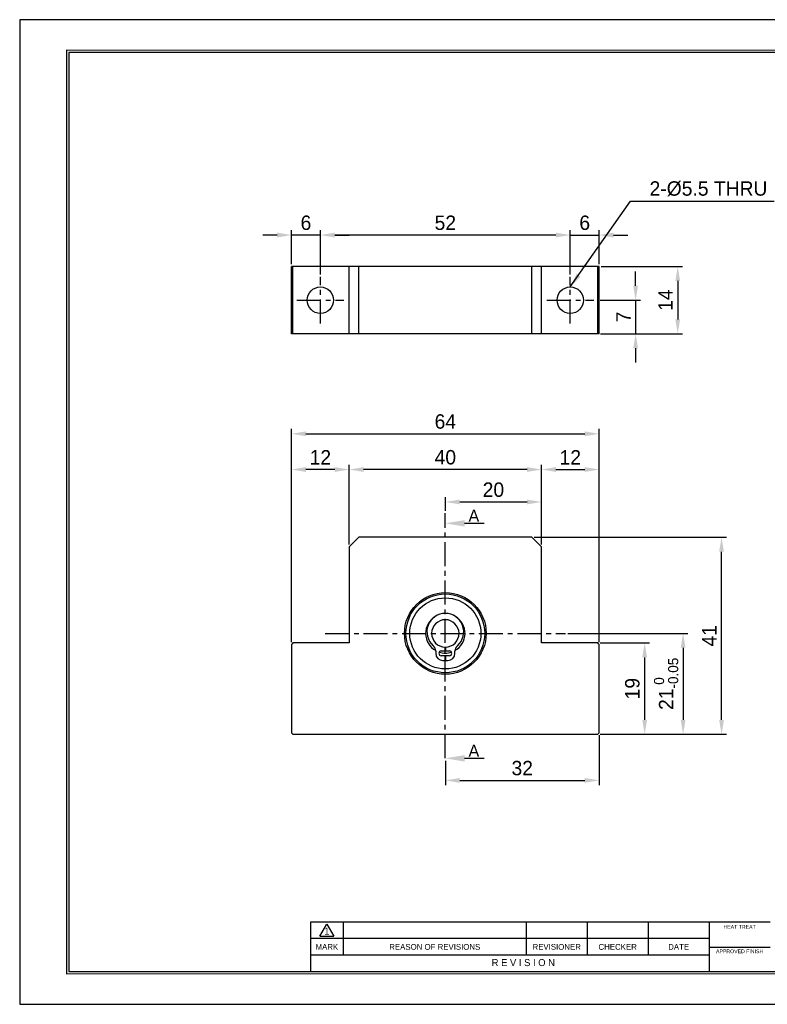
# Model space of a CAD drawing. Header units: millimetres. Extents: x 1186 to 1476, y 520 to 724.
# Tile 1 of 2: x 1186 to 1342, y 520 to 724. Entities that reach past the tile are written whole.
import ezdxf
from ezdxf.enums import TextEntityAlignment as Align

# ---------------------------------------------------------------- set-up
doc = ezdxf.new("R2010")
doc.units = ezdxf.units.MM
doc.linetypes.add('CENTER', pattern=[2, 1.25, -0.25, 0.25, -0.25])
for name, color, linetype in [('S1', 1, 'CENTER'), ('Z5', 7, 'Continuous'), ('Z7', 7, 'Continuous')]:
    doc.layers.add(name, color=color, linetype=linetype)
doc.dimstyles.new('S3', dxfattribs={"dimtxt": 3, "dimasz": 3, "dimexe": 1, "dimexo": 0.5, "dimgap": 1, "dimtad": 1, "dimdec": 3, "dimzin": 11, "dimdsep": 46, "dimtxsty": 'Standard', "dimcen": 0, "dimclrd": 5, "dimclre": 5, "dimclrt": 3, "dimadec": 0, "dimazin": 0, "dimtp": 4e-09, "dimtfac": 0.7, "dimtdec": 3, "dimtmove": 0, "dimatfit": 3, "dimfxl": 1.25, "dimtolj": 1, "dimtzin": 11, "dimarcsym": 0})

# ---------------------------------------------------------------- blocks, each defined once
blk = doc.blocks.new('*D33')
at = {"color": 5, "lineweight": -2, "ltscale": 4}
for p, q in [((1306.85, 594.74), (1317.12, 594.74)), ((1316.12, 591.74), (1316.12, 578.74)), ((1306.85, 575.74), (1317.12, 575.74))]:
    blk.add_line(p, q, dxfattribs=at)
at = {"color": 5}
for points in [[(1316.62, 591.74), (1315.62, 591.74), (1316.12, 594.74)], [(1315.62, 578.74), (1316.62, 578.74), (1316.12, 575.74)]]:
    blk.add_solid(points, dxfattribs=at)
at = {"layer": 'Defpoints', "color": 0}
for p in [(1306.35, 594.74), (1306.35, 575.74), (1316.12, 575.74)]:
    blk.add_point(p, dxfattribs=at)
at = {"color": 3, "insert": (1313.57, 585.24), "char_height": 3, "attachment_point": 5, "rotation": 90}
blk.add_mtext('\\A1;19', dxfattribs=at)
blk = doc.blocks.new('*D34')
at = {"color": 5, "lineweight": -2, "ltscale": 4}
for p, q in [((1300.15, 596.74), (1325.12, 596.74)), ((1324.12, 593.74), (1324.12, 578.74)), ((1306.85, 575.74), (1325.12, 575.74))]:
    blk.add_line(p, q, dxfattribs=at)
at = {"color": 5}
for points in [[(1324.62, 593.74), (1323.62, 593.74), (1324.12, 596.74)], [(1323.62, 578.74), (1324.62, 578.74), (1324.12, 575.74)]]:
    blk.add_solid(points, dxfattribs=at)
at = {"layer": 'Defpoints', "color": 0}
for p in [(1299.65, 596.74), (1306.35, 575.74), (1324.12, 575.74)]:
    blk.add_point(p, dxfattribs=at)
at = {"color": 3, "insert": (1320.58, 586.24), "char_height": 3, "attachment_point": 5, "rotation": 90}
blk.add_mtext('\\A1;21{\\H2.100000;\\S 0^ -0.05;}', dxfattribs=at)
blk = doc.blocks.new('*D35')
at = {"color": 5, "lineweight": -2, "ltscale": 4}
for p, q in [((1293.15, 616.74), (1333.12, 616.74)), ((1332.12, 578.74), (1332.12, 613.74)), ((1306.85, 575.74), (1333.12, 575.74))]:
    blk.add_line(p, q, dxfattribs=at)
at = {"color": 5}
for points in [[(1332.62, 613.74), (1331.62, 613.74), (1332.12, 616.74)], [(1331.62, 578.74), (1332.62, 578.74), (1332.12, 575.74)]]:
    blk.add_solid(points, dxfattribs=at)
at = {"layer": 'Defpoints', "color": 0}
for p in [(1292.65, 616.74), (1332.12, 616.74), (1306.35, 575.74)]:
    blk.add_point(p, dxfattribs=at)
at = {"color": 3, "insert": (1329.57, 596.24), "char_height": 3, "attachment_point": 5, "rotation": 90}
blk.add_mtext('\\A1;41', dxfattribs=at)
blk = doc.blocks.new('*D36')
at = {"color": 5, "lineweight": -2, "ltscale": 4}
for p, q in [((1274.65, 622.24), (1274.65, 625.09)), ((1294.65, 615.24), (1294.65, 625.09)), ((1277.65, 624.09), (1291.65, 624.09))]:
    blk.add_line(p, q, dxfattribs=at)
at = {"color": 5}
for points in [[(1277.65, 624.59), (1277.65, 623.59), (1274.65, 624.09)], [(1291.65, 623.59), (1291.65, 624.59), (1294.65, 624.09)]]:
    blk.add_solid(points, dxfattribs=at)
at = {"layer": 'Defpoints', "color": 0}
for p in [(1294.65, 624.09), (1274.65, 621.74), (1294.65, 614.74)]:
    blk.add_point(p, dxfattribs=at)
at = {"color": 3, "insert": (1284.65, 626.63), "char_height": 3, "attachment_point": 5}
blk.add_mtext('\\A1;20', dxfattribs=at)
blk = doc.blocks.new('*D37')
at = {"color": 5, "lineweight": -2, "ltscale": 4}
for p, q in [((1254.65, 615.24), (1254.65, 631.84)), ((1294.65, 615.24), (1294.65, 631.84)), ((1291.65, 630.84), (1257.65, 630.84))]:
    blk.add_line(p, q, dxfattribs=at)
at = {"color": 5}
for points in [[(1257.65, 631.34), (1257.65, 630.34), (1254.65, 630.84)], [(1291.65, 630.34), (1291.65, 631.34), (1294.65, 630.84)]]:
    blk.add_solid(points, dxfattribs=at)
at = {"layer": 'Defpoints', "color": 0}
for p in [(1254.65, 630.84), (1254.65, 614.74), (1294.65, 614.74)]:
    blk.add_point(p, dxfattribs=at)
at = {"color": 3, "insert": (1274.65, 633.38), "char_height": 3, "attachment_point": 5}
blk.add_mtext('\\A1;40', dxfattribs=at)
blk = doc.blocks.new('*D38')
at = {"color": 5, "lineweight": -2, "ltscale": 4}
for p, q in [((1294.65, 615.24), (1294.65, 631.84)), ((1306.65, 594.94), (1306.65, 631.84)), ((1297.65, 630.84), (1303.65, 630.84))]:
    blk.add_line(p, q, dxfattribs=at)
at = {"color": 5}
for points in [[(1297.65, 631.34), (1297.65, 630.34), (1294.65, 630.84)], [(1303.65, 630.34), (1303.65, 631.34), (1306.65, 630.84)]]:
    blk.add_solid(points, dxfattribs=at)
at = {"layer": 'Defpoints', "color": 0}
for p in [(1306.65, 630.84), (1294.65, 614.74), (1306.65, 594.44)]:
    blk.add_point(p, dxfattribs=at)
at = {"color": 3, "insert": (1300.65, 633.38), "char_height": 3, "attachment_point": 5}
blk.add_mtext('\\A1;12', dxfattribs=at)
blk = doc.blocks.new('*D39')
at = {"color": 5, "lineweight": -2, "ltscale": 4}
for p, q in [((1242.65, 594.94), (1242.65, 631.84)), ((1254.65, 615.24), (1254.65, 631.84)), ((1251.65, 630.84), (1245.65, 630.84))]:
    blk.add_line(p, q, dxfattribs=at)
at = {"color": 5}
for points in [[(1245.65, 631.34), (1245.65, 630.34), (1242.65, 630.84)], [(1251.65, 630.34), (1251.65, 631.34), (1254.65, 630.84)]]:
    blk.add_solid(points, dxfattribs=at)
at = {"layer": 'Defpoints', "color": 0}
for p in [(1242.65, 630.84), (1254.65, 614.74), (1242.65, 594.44)]:
    blk.add_point(p, dxfattribs=at)
at = {"color": 3, "insert": (1248.65, 633.38), "char_height": 3, "attachment_point": 5}
blk.add_mtext('\\A1;12', dxfattribs=at)
blk = doc.blocks.new('*D40')
at = {"color": 5, "lineweight": -2, "ltscale": 4}
for p, q in [((1242.65, 594.94), (1242.65, 639.28)), ((1245.65, 638.28), (1303.65, 638.28)), ((1306.65, 594.94), (1306.65, 639.28))]:
    blk.add_line(p, q, dxfattribs=at)
at = {"color": 5}
for points in [[(1245.65, 638.78), (1245.65, 637.78), (1242.65, 638.28)], [(1303.65, 637.78), (1303.65, 638.78), (1306.65, 638.28)]]:
    blk.add_solid(points, dxfattribs=at)
at = {"layer": 'Defpoints', "color": 0}
for p in [(1306.65, 638.28), (1242.65, 594.44), (1306.65, 594.44)]:
    blk.add_point(p, dxfattribs=at)
at = {"color": 3, "insert": (1274.65, 640.82), "char_height": 3, "attachment_point": 5}
blk.add_mtext('\\A1;64', dxfattribs=at)
blk = doc.blocks.new('*D41')
at = {"color": 5, "lineweight": -2, "ltscale": 4}
for p, q in [((1306.65, 575.54), (1306.65, 565.15)), ((1274.65, 570.24), (1274.65, 565.15)), ((1277.65, 566.15), (1303.65, 566.15))]:
    blk.add_line(p, q, dxfattribs=at)
at = {"color": 5}
for points in [[(1277.65, 566.65), (1277.65, 565.65), (1274.65, 566.15)], [(1303.65, 565.65), (1303.65, 566.65), (1306.65, 566.15)]]:
    blk.add_solid(points, dxfattribs=at)
at = {"layer": 'Defpoints', "color": 0}
for p in [(1306.65, 576.04), (1274.65, 570.74), (1306.65, 566.15)]:
    blk.add_point(p, dxfattribs=at)
at = {"color": 3, "insert": (1290.65, 568.69), "char_height": 3, "attachment_point": 5}
blk.add_mtext('\\A1;32', dxfattribs=at)
blk = doc.blocks.new('*D42')
at = {"color": 5, "lineweight": -2, "ltscale": 4}
for p, q in [((1314.24, 669.09), (1314.24, 672.09)), ((1306.85, 666.09), (1315.24, 666.09)), ((1314.24, 666.09), (1314.24, 659.09)), ((1307.15, 659.09), (1315.24, 659.09)), ((1314.24, 656.09), (1314.24, 653.09))]:
    blk.add_line(p, q, dxfattribs=at)
at = {"color": 5}
for points in [[(1313.74, 669.09), (1314.74, 669.09), (1314.24, 666.09)], [(1314.74, 656.09), (1313.74, 656.09), (1314.24, 659.09)]]:
    blk.add_solid(points, dxfattribs=at)
at = {"layer": 'Defpoints', "color": 0}
for p in [(1306.35, 666.09), (1306.65, 659.09), (1314.24, 659.09)]:
    blk.add_point(p, dxfattribs=at)
at = {"color": 3, "insert": (1311.7, 662.59), "char_height": 3, "attachment_point": 5, "rotation": 90}
blk.add_mtext('\\A1;7', dxfattribs=at)
blk = doc.blocks.new('*D43')
at = {"color": 5, "lineweight": -2, "ltscale": 4}
for p, q in [((1307.07, 673.09), (1324, 673.09)), ((1323, 670.09), (1323, 662.09)), ((1306.92, 659.09), (1324, 659.09))]:
    blk.add_line(p, q, dxfattribs=at)
at = {"color": 5}
for points in [[(1323.5, 670.09), (1322.5, 670.09), (1323, 673.09)], [(1322.5, 662.09), (1323.5, 662.09), (1323, 659.09)]]:
    blk.add_solid(points, dxfattribs=at)
at = {"layer": 'Defpoints', "color": 0}
for p in [(1306.57, 673.09), (1306.42, 659.09), (1323, 659.09)]:
    blk.add_point(p, dxfattribs=at)
at = {"color": 3, "insert": (1320.46, 666.09), "char_height": 3, "attachment_point": 5, "rotation": 90}
blk.add_mtext('\\A1;14', dxfattribs=at)
blk = doc.blocks.new('*D44')
at = {"color": 5, "lineweight": -2, "ltscale": 4}
for p, q in [((1300.65, 671.45), (1300.65, 680.64)), ((1306.65, 673.59), (1306.65, 680.64)), ((1297.65, 679.64), (1294.65, 679.64)), ((1300.65, 679.64), (1306.65, 679.64)), ((1309.65, 679.64), (1312.65, 679.64))]:
    blk.add_line(p, q, dxfattribs=at)
at = {"color": 5}
for points in [[(1297.65, 679.14), (1297.65, 680.14), (1300.65, 679.64)], [(1309.65, 680.14), (1309.65, 679.14), (1306.65, 679.64)]]:
    blk.add_solid(points, dxfattribs=at)
at = {"layer": 'Defpoints', "color": 0}
for p in [(1306.65, 679.64), (1306.65, 673.09), (1300.65, 670.95)]:
    blk.add_point(p, dxfattribs=at)
at = {"color": 3, "insert": (1303.65, 682.18), "char_height": 3, "attachment_point": 5}
blk.add_mtext('\\A1;6', dxfattribs=at)
blk = doc.blocks.new('*D45')
at = {"color": 5, "lineweight": -2, "ltscale": 4}
for p, q in [((1248.65, 671.45), (1248.65, 680.64)), ((1300.65, 671.45), (1300.65, 680.64)), ((1297.65, 679.64), (1251.65, 679.64))]:
    blk.add_line(p, q, dxfattribs=at)
at = {"color": 5}
for points in [[(1251.65, 680.14), (1251.65, 679.14), (1248.65, 679.64)], [(1297.65, 679.14), (1297.65, 680.14), (1300.65, 679.64)]]:
    blk.add_solid(points, dxfattribs=at)
at = {"layer": 'Defpoints', "color": 0}
for p in [(1248.65, 679.64), (1248.65, 670.95), (1300.65, 670.95)]:
    blk.add_point(p, dxfattribs=at)
at = {"color": 3, "insert": (1274.65, 682.18), "char_height": 3, "attachment_point": 5}
blk.add_mtext('\\A1;52', dxfattribs=at)
blk = doc.blocks.new('*D46')
at = {"color": 5, "lineweight": -2, "ltscale": 4}
for p, q in [((1242.65, 673.59), (1242.65, 680.64)), ((1248.65, 671.45), (1248.65, 680.64)), ((1239.65, 679.64), (1236.65, 679.64)), ((1248.65, 679.64), (1242.65, 679.64)), ((1251.65, 679.64), (1254.65, 679.64))]:
    blk.add_line(p, q, dxfattribs=at)
at = {"color": 5}
for points in [[(1239.65, 679.14), (1239.65, 680.14), (1242.65, 679.64)], [(1251.65, 680.14), (1251.65, 679.14), (1248.65, 679.64)]]:
    blk.add_solid(points, dxfattribs=at)
at = {"layer": 'Defpoints', "color": 0}
for p in [(1242.65, 679.64), (1242.65, 673.09), (1248.65, 670.95)]:
    blk.add_point(p, dxfattribs=at)
at = {"color": 3, "insert": (1245.65, 682.18), "char_height": 3, "attachment_point": 5}
blk.add_mtext('\\A1;6', dxfattribs=at)
blk = doc.blocks.new('란표제')
at = {"layer": 'Z5', "ltscale": 0.5}
blk.add_line((62, 17.5), (62, 7), dxfattribs=at)
at = {"layer": 'Z7', "color": 0}
for p, q in [((297, 210), (0, 210)), ((0, 210), (0, 0)), ((0, 0), (297, 0))]:
    blk.add_line(p, q, dxfattribs=at)
at = {"layer": 'Z7'}
for p, q in [((160, 17.5), (62, 17.5)), ((64, 14.51), (65.5, 17.1)), ((65.5, 17.1), (67, 14.51)), ((69, 17.5), (69, 10.5)), ((108, 17.5), (108, 10.5)), ((121, 17.5), (121, 10.5)), ((134, 17.5), (134, 10.5)), ((147, 17.5), (147, 7)), ((147, 14), (62, 14)), ((64, 14.51), (67, 14.51)), ((147, 10.5), (62, 10.5)), ((147, 12.2), (160, 12.2))]:
    blk.add_line(p, q, dxfattribs=at)
at = {"layer": 'Z7', "const_width": 0.25}
blk.add_lwpolyline([(290.5, 6.5), (290.5, 203.5), (10, 203.5), (10, 6.5)], close=True, dxfattribs=at)
at = {"layer": 'Z7'}
blk.add_lwpolyline([(290, 7), (290, 203), (10.5, 203), (10.5, 7)], close=True, dxfattribs=at)
at = {"layer": 'Z5', "ltscale": 0.5}
for tag, p, height in [('TITLE', (237.17, 24.41), 2.5), ('도번', (251.18, 15.64), 2.5), ('SCALE', (253.78, 9.55), 1.2), ('DATE', (277.02, 9.51), 1.2)]:
    blk.add_attdef(tag, p, '', height=height, dxfattribs=at)
at = {"layer": 'Z7'}
for s, height, p in [('HEAT TREAT', 0.8, (153.5, 16.5)), ('1', 1.5, (65.5, 15.61)), ('MARK', 1.25, (65.5, 12.25)), ('REASON OF REVISIONS', 1.25, (88.5, 12.25)), ('REVISIONER', 1.25, (114.5, 12.25)), ('CHECKER', 1.25, (127.5, 12.25)), ('DATE', 1.25, (140.5, 12.25)), ('APPROVED FINISH', 0.8, (153.5, 11.3)), ('R E V I S I O N', 1.5, (107.38, 8.9))]:
    blk.add_text(s, height=height, dxfattribs=at).set_placement(p, align=Align.MIDDLE_CENTER)
for tag, p in [('필렛', (179.25, 10.9)), ('모따기', (179.25, 8.3))]:
    blk.add_attdef(tag, text='', height=1.15, dxfattribs=at).set_placement(p, align=Align.MIDDLE_LEFT)

msp = doc.modelspace()

# ---------------------------------------------------------------- linework, layer by layer
at = {"lineweight": -2}
for p, q in [((1242.6459, 659.0867), (1242.6459, 673.0867)), ((1242.7959, 673.0867), (1242.6459, 673.0867)), ((1242.9459, 673.0867), (1242.7959, 673.0867)), ((1242.9459, 659.0867), (1242.9459, 673.0867)), ((1254.6459, 673.0867), (1242.9459, 673.0867)), ((1254.6459, 659.0867), (1254.6459, 673.0867)), ((1256.6459, 673.0867), (1254.6459, 673.0867)), ((1256.6459, 659.0867), (1256.6459, 673.0867)), ((1292.6459, 673.0867), (1256.6459, 673.0867)), ((1292.6459, 659.0867), (1292.6459, 673.0867)), ((1294.6459, 673.0867), (1292.6459, 673.0867)), ((1294.6459, 659.0867), (1294.6459, 673.0867)), ((1306.3459, 673.0867), (1294.6459, 673.0867)), ((1306.3459, 659.0867), (1306.3459, 673.0867)), ((1306.4959, 673.0867), (1306.3459, 673.0867)), ((1306.6459, 673.0867), (1306.4959, 673.0867)), ((1306.6459, 659.0867), (1306.6459, 673.0867)), ((1242.7959, 659.0867), (1242.6459, 659.0867)), ((1242.9459, 659.0867), (1242.7959, 659.0867)), ((1254.6459, 659.0867), (1242.9459, 659.0867)), ((1256.6459, 659.0867), (1254.6459, 659.0867)), ((1292.6459, 659.0867), (1256.6459, 659.0867)), ((1294.6459, 659.0867), (1292.6459, 659.0867)), ((1306.3459, 659.0867), (1294.6459, 659.0867)), ((1306.4959, 659.0867), (1306.3459, 659.0867)), ((1306.6459, 659.0867), (1306.4959, 659.0867)), ((1256.6459, 616.7395), (1254.6459, 614.7395)), ((1292.6459, 616.7395), (1256.6459, 616.7395)), ((1294.6459, 614.7395), (1292.6459, 616.7395)), ((1254.6459, 614.7395), (1254.6459, 594.7395)), ((1294.6459, 594.7395), (1294.6459, 614.7395)), ((1242.7959, 594.5895), (1242.6459, 594.4395)), ((1242.6459, 594.4395), (1242.6459, 576.0395)), ((1242.9459, 594.7395), (1242.7959, 594.5895)), ((1254.6459, 594.7395), (1242.9459, 594.7395)), ((1306.3459, 594.7395), (1294.6459, 594.7395)), ((1306.4959, 594.5895), (1306.3459, 594.7395)), ((1306.6459, 594.4395), (1306.4959, 594.5895)), ((1306.6459, 576.0395), (1306.6459, 594.4395)), ((1272.6459, 593.0513), (1272.6459, 592.5895)), ((1273.7959, 593.0895), (1274.6209, 593.0895)), ((1274.6209, 593.0895), (1274.6209, 593.8896)), ((1274.6209, 593.4396), (1274.6709, 593.4396)), ((1274.6709, 593.8896), (1274.6709, 593.0895)), ((1274.6709, 593.0895), (1275.4959, 593.0895)), ((1276.6459, 592.5895), (1276.6459, 593.0513)), ((1274.6209, 592.0895), (1273.7959, 592.0895)), ((1274.1459, 591.0895), (1274.6209, 591.0895)), ((1274.6209, 591.0895), (1274.6209, 592.0895)), ((1274.6709, 592.0895), (1274.6709, 591.0895)), ((1275.4959, 592.0895), (1274.6709, 592.0895)), ((1274.6709, 591.0895), (1275.1459, 591.0895)), ((1242.6459, 576.0395), (1242.9459, 575.7395)), ((1306.3459, 575.7395), (1306.6459, 576.0395)), ((1242.9459, 575.7395), (1306.3459, 575.7395))]:
    msp.add_line(p, q, dxfattribs=at)
at = {"color": 5, "ltscale": 5}
for p, q in [((1278.6459, 619.6444), (1282.7186, 619.6444)), ((1278.6459, 570.7395), (1282.7186, 570.7395))]:
    msp.add_line(p, q, dxfattribs=at)
at = {"lineweight": -2}
for centre, radius in [((1248.6459, 666.0867), 2.75), ((1300.6459, 666.0867), 2.75), ((1274.6459, 596.7395), 8.5), ((1274.6459, 596.7395), 8.2), ((1274.6459, 596.7395), 7.4)]:
    msp.add_circle(centre, radius, dxfattribs=at)
for centre, radius, start, end in [((1274.6459, 597.0645), 3.825, 311.09253, 228.90747), ((1274.6459, 596.7395), 4.1, 120.972892, 240.73727), ((1274.6459, 596.7395), 2.85, 270.502601, 269.497399), ((1274.6459, 596.7395), 4.1, 299.26273, 59.027108), ((1271.1459, 593.0513), 1.5, 0, 48.90747), ((1274.1459, 592.5895), 1.5, 180, 270), ((1273.7959, 592.5895), 0.5, 90.000003, 269.999997), ((1274.6459, 596.7395), 4.1, 251.806819, 270), ((1274.6459, 596.7395), 4.1, 270, 288.193181), ((1275.1459, 592.5895), 1.5, 270, 0), ((1275.4959, 592.5895), 0.5, 270, 90), ((1278.1459, 593.0513), 1.5, 131.09253, 180)]:
    msp.add_arc(centre, radius, start, end, dxfattribs=at)
at = {"color": 5, "ltscale": 5}
for points in [[(1278.6459, 620.3111), (1278.6459, 618.9778), (1274.6459, 619.6444)], [(1278.6459, 571.4062), (1278.6459, 570.0728), (1274.6459, 570.7395)]]:
    msp.add_solid(points, dxfattribs=at)
at = {"layer": 'S1', "ltscale": 4}
for p, q in [((1248.6459, 661.2199), (1248.6459, 670.9535)), ((1300.6459, 661.2199), (1300.6459, 670.9535)), ((1243.7791, 666.0867), (1253.5126, 666.0867)), ((1295.7791, 666.0867), (1305.5126, 666.0867)), ((1274.6459, 570.7395), (1274.6459, 621.7395)), ((1249.6459, 596.7395), (1299.6459, 596.7395))]:
    msp.add_line(p, q, dxfattribs=at)

# ---------------------------------------------------------------- block references
at = {"ltscale": 5, "xscale": 0.975804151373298, "yscale": 0.975804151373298, "zscale": 0.975804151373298}
msp.add_blockref('란표제', (1186.0911, 519.5429), dxfattribs=at)

# ---------------------------------------------------------------- texts
at = {"color": 3, "ltscale": 4, "insert": (1317.1444, 687.7192), "char_height": 3, "attachment_point": 7}
msp.add_mtext('2-%%C5.5 THRU', dxfattribs=at)
at = {"color": 3, "ltscale": 0.5, "char_height": 2.5, "attachment_point": 9}
for insert in [(1281.7007, 619.9768), (1281.7007, 571.0718)]:
    msp.add_mtext('\\A1;A', dxfattribs=dict(at, insert=insert))

# ---------------------------------------------------------------- dimensions: what is measured, and where the dimension line sits
at = {"ltscale": 4}
for base, p1, p2, picture, middle in [((1242.6459, 679.6372), (1248.6459, 670.9535), (1242.6459, 673.0867), '*D46', (1245.6459, 682.1751)), ((1248.6459, 679.6372), (1300.6459, 670.9535), (1248.6459, 670.9535), '*D45', (1274.6459, 682.1751)), ((1306.6459, 679.6372), (1300.6459, 670.9535), (1306.6459, 673.0867), '*D44', (1303.6459, 682.1751)), ((1306.6459, 638.2751), (1242.6459, 594.4395), (1306.6459, 594.4395), '*D40', (1274.6459, 640.8151)), ((1242.6459, 630.8406), (1254.6459, 614.7395), (1242.6459, 594.4395), '*D39', (1248.6459, 633.3825)), ((1254.6459, 630.8406), (1294.6459, 614.7395), (1254.6459, 614.7395), '*D37', (1274.6459, 633.3805)), ((1306.6459, 630.8406), (1294.6459, 614.7395), (1306.6459, 594.4395), '*D38', (1300.6459, 633.3825)), ((1294.6459, 624.0939), (1274.6459, 621.7395), (1294.6459, 614.7395), '*D36', (1284.6459, 626.6319)), ((1306.6459, 566.1488), (1274.6459, 570.7395), (1306.6459, 576.0395), '*D41', (1290.6459, 568.6868))]:
    dim = msp.add_linear_dim(base=base, p1=p1, p2=p2, dimstyle='S3', dxfattribs=at)
    dim.commit()
    dim.dimension.update_dxf_attribs({"geometry": picture, "text_midpoint": middle})
for base, p1, p2, picture, middle in [((1323.0009, 659.0867), (1306.5709, 673.0867), (1306.4209, 659.0867), '*D43', (1320.459, 666.0867)), ((1314.2352, 659.0867), (1306.3459, 666.0867), (1306.6459, 659.0867), '*D42', (1311.6972, 662.5867))]:
    dim = msp.add_linear_dim(base=base, p1=p1, p2=p2, angle=90, dimstyle='S3', dxfattribs=at)
    dim.commit()
    dim.dimension.update_dxf_attribs({"geometry": picture, "text_midpoint": middle})
for base, p1, p2, override, picture, middle in [((1332.1167, 616.7395), (1306.3459, 575.7395), (1292.6459, 616.7395), {"dimtmove": 0}, '*D35', (1332.1167, 596.2395)), ((1324.1167, 575.7395), (1299.6459, 596.7395), (1306.3459, 575.7395), {"dimgap": 1, "dimtol": 1, "dimlim": 0, "dimtp": 0, "dimtm": 0.05, "dimtmove": 0}, '*D34', (1324.1167, 586.2395))]:
    dim = msp.add_linear_dim(base=base, p1=p1, p2=p2, angle=90, dimstyle='S3', override=override, dxfattribs=at)
    dim.commit()
    dim.dimension.update_dxf_attribs({"geometry": picture, "text_midpoint": middle, "dimtype": 160})
dim = msp.add_linear_dim(base=(1316.1167, 575.7395), p1=(1306.3459, 594.7395), p2=(1306.3459, 575.7395), angle=90, dimstyle='S3', override={"dimtmove": 0}, dxfattribs=at)
dim.commit()
dim.dimension.update_dxf_attribs({"geometry": '*D33', "text_midpoint": (1313.5747, 585.2395)})

# ---------------------------------------------------------------- leaders
at = {"ltscale": 4, "annotation_type": 0, "has_hookline": 1, "hookline_direction": 0, "text_width": 25.9494}
msp.add_leader([(1300.6459, 668.8367), (1313.1444, 686.7192), (1316.1444, 686.7192)], dimstyle='S3', dxfattribs=at)

doc.saveas('drawing.dxf')
